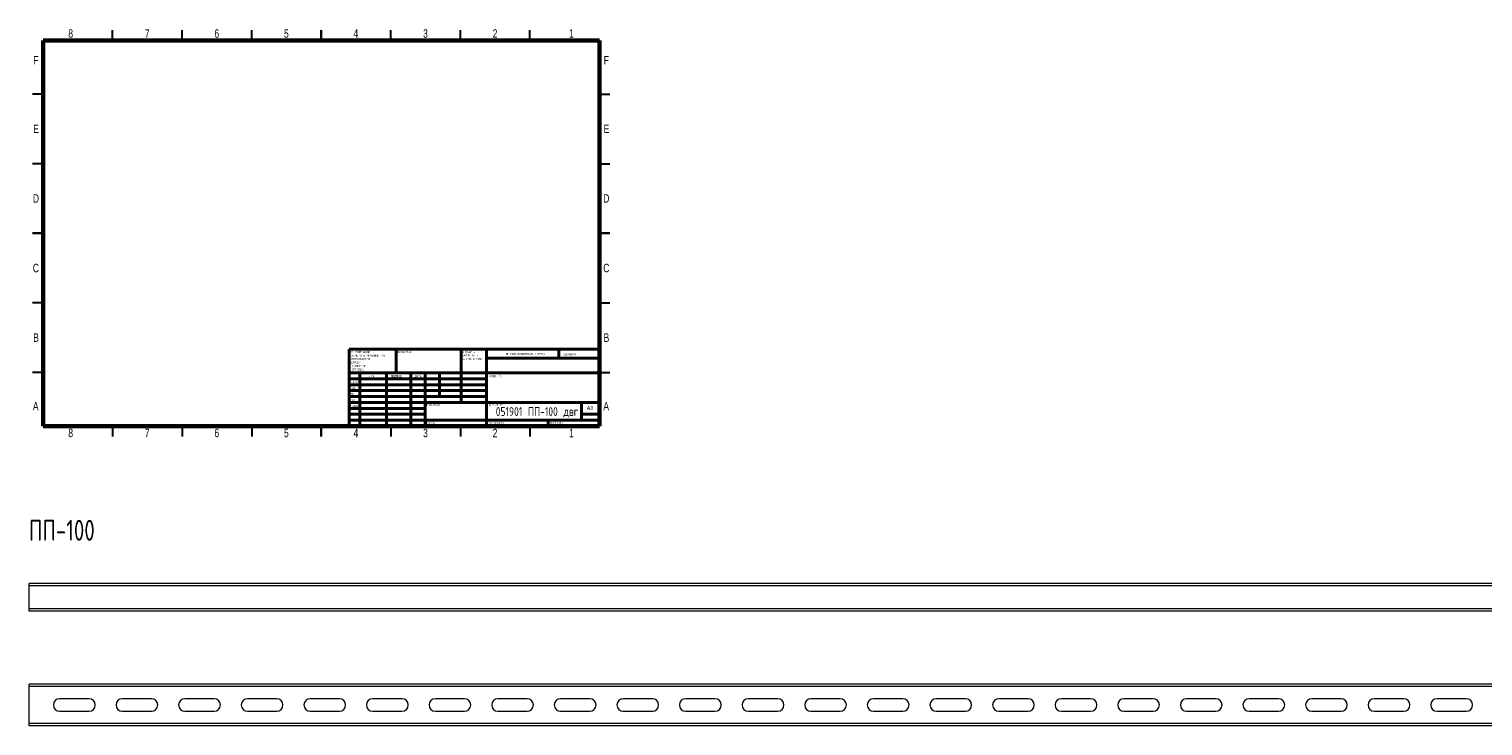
# Model space of a CAD drawing. Header units: millimetres. Extents: x 0 to 2083, y -205 to 295.
# Tile 1 of 2: x 0 to 1045, y -205 to 295. Entities that reach past the tile are written whole.
import ezdxf

# ---------------------------------------------------------------- set-up
doc = ezdxf.new("R2010")
doc.units = ezdxf.units.MM
doc.styles.add('SLDTEXTSTYLE0', font='TXT', dxfattribs={"width": 0.7, "bigfont": 'bigfont'})
doc.styles.add('SLDTEXTSTYLE1', font='TXT', dxfattribs={"width": 0.75, "bigfont": 'bigfont'})
doc.styles.add('SLDTEXTSTYLE2', font='TXT', dxfattribs={"width": 0.75})
doc.styles.add('SLDTEXTSTYLE3', font='TXT', dxfattribs={"width": 0.681818, "bigfont": 'bigfont'})

# ---------------------------------------------------------------- blocks, each defined once
blk = doc.blocks.new('SW_NOTE_0')
at = {"color": 0, "linetype": 'Continuous', "lineweight": 0, "char_height": 1.5, "attachment_point": 1, "style": 'SLDTEXTSTYLE1'}
for s, insert in [('\\M+18452\\M+18443\\M+1844C\\M+18440\\M+18444\\M+18449\\M+18453\\M+1845D', (0, 1.9)), ('\\M+18448\\M+18440\\M+18454\\M+18452\\M+18445\\M+1844E\\M+18457\\M+1845C \\M+18449', (0, -0.6)), ('\\M+1844F\\M+18452\\M+18453\\M+18451\\M+1845C\\M+18445 \\M+1844B\\M+18451\\M+1844F\\M+1844D\\M+1844B\\M+18449', (0, -3.1))]:
    blk.add_mtext(s, dxfattribs=dict(at, insert=insert))
blk = doc.blocks.new('SW_NOTE_1')
at = {"color": 0, "linetype": 'Continuous', "lineweight": 0, "char_height": 1.5, "attachment_point": 1, "style": 'SLDTEXTSTYLE1'}
for s, insert in [('\\M+18450\\M+1844F \\M+18454\\M+1844D\\M+1844F\\M+1844C\\M+18458\\M+18440\\M+1844E\\M+18449\\M+1845F:', (0, 1.9)), ('\\M+18451\\M+18440\\M+18448\\M+1844D\\M+18445\\M+18451\\M+1845C \\M+18442 \\M+1844D\\M+18449\\M+1844C\\M+1844C\\M+18449\\M+1844D\\M+18445\\M+18453\\M+18451\\M+18440\\M+18456', (0, -0.6)), ('\\M+18459\\M+18445\\M+18451\\M+1844F\\M+18456\\M+1844F\\M+18442\\M+18440\\M+18453\\M+1844F\\M+18452\\M+18453\\M+1845D:', (0, -3.1)), ('\\M+18444\\M+1844F\\M+18450\\M+18454\\M+18452\\M+1844B\\M+18449:', (0, -5.6)), ('\\M+1844C\\M+18449\\M+1844E\\M+18445\\M+1844A\\M+1844E\\M+1845C\\M+18445:', (1.7, -8.1)), ('\\M+18454\\M+18443\\M+1844C\\M+1844F\\M+18442\\M+1845C\\M+18445:', (1.7, -10.6))]:
    blk.add_mtext(s, dxfattribs=dict(at, insert=insert))

msp = doc.modelspace()

# ---------------------------------------------------------------- linework, layer by layer
at = {"color": 7, "linetype": 'Continuous', "lineweight": 30}
for p, q in [((60, 287), (60, 294.5)), ((110, 287), (110, 294.5)), ((160, 287), (160, 294.5)), ((210, 287), (210, 294.5)), ((210, 294.5), (210, 287)), ((260, 287), (260, 294.5)), ((310, 287), (310, 294.5)), ((360, 287), (360, 294.5)), ((10, 248.5), (2.5, 248.5)), ((410, 248.5), (417.5, 248.5)), ((10, 198.5), (2.5, 198.5)), ((410, 198.5), (417.5, 198.5)), ((10, 148.5), (2.5, 148.5)), ((2.5, 148.5), (10, 148.5)), ((410, 148.5), (417.5, 148.5)), ((417.5, 148.5), (410, 148.5)), ((10, 98.5), (2.5, 98.5)), ((410, 98.5), (417.5, 98.5)), ((10, 48.5), (2.5, 48.5)), ((410, 48.5), (417.5, 48.5)), ((60, 10), (60, 2.5)), ((110, 10), (110, 2.5)), ((160, 10), (160, 2.5)), ((210, 10), (210, 2.5)), ((210, 2.5), (210, 10)), ((260, 10), (260, 2.5)), ((310, 10), (310, 2.5)), ((360, 10), (360, 2.5))]:
    msp.add_line(p, q, dxfattribs=at)
at = {"color": 7, "linetype": 'Continuous', "lineweight": 60}
for p, q in [((10, 10), (10, 287)), ((10, 287), (410, 287)), ((410, 287), (410, 10)), ((410, 10), (10, 10))]:
    msp.add_line(p, q, dxfattribs=at)
at = {"color": 7, "linetype": 'Continuous', "lineweight": 40}
for p, q in [((230, 65.2), (410, 65.2)), ((230, 65.2), (230, 10)), ((263.8, 48.2), (263.8, 65.2)), ((310.6, 65.2), (310.6, 27)), ((328.8, 65.2), (328.8, 10)), ((380.8, 58.9), (380.8, 65.2)), ((410, 58.9), (328.8, 58.9)), ((410, 48.2), (230, 48.2)), ((328.8, 44), (230, 44)), ((237.8, 48.2), (237.8, 10)), ((257, 48.2), (257, 10)), ((274.4, 48.2), (274.4, 10)), ((284.6, 10), (284.6, 48.2)), ((295, 31.2), (295, 48.2)), ((328.8, 39.7), (230, 39.7)), ((328.8, 35.5), (230, 35.5)), ((328.8, 31.2), (230, 31.2)), ((284.6, 27), (230, 27)), ((284.6, 22.7), (230, 22.7)), ((284.6, 27), (410, 27)), ((397, 14.2), (397, 27)), ((284.6, 18.5), (230, 18.5)), ((230, 14.2), (410, 14.2)), ((373, 10), (373, 14.2)), ((410, 18.5), (397, 18.5))]:
    msp.add_line(p, q, dxfattribs=at)
at = {"color": 7, "linetype": 'Continuous', "lineweight": 15}
for p, q in [((2000, -103.1), (0, -103.1)), ((0, -104.9), (0, -103.1)), ((2000, -104.9), (0, -104.9)), ((0, -121.3), (0, -104.9)), ((2000, -121.3), (0, -121.3)), ((0, -123.1), (0, -121.3)), ((2000, -123.1), (0, -123.1)), ((2000, -175.4), (0, -175.4)), ((0, -177.2), (0, -175.4)), ((2000, -177.2), (0, -177.2)), ((0, -203.6), (0, -177.2)), ((43, -185.9), (22, -185.9)), ((88, -185.9), (67, -185.9)), ((133, -185.9), (112, -185.9)), ((178, -185.9), (157, -185.9)), ((223, -185.9), (202, -185.9)), ((268, -185.9), (247, -185.9)), ((313, -185.9), (292, -185.9)), ((358, -185.9), (337, -185.9)), ((403, -185.9), (382, -185.9)), ((448, -185.9), (427, -185.9)), ((493, -185.9), (472, -185.9)), ((538, -185.9), (517, -185.9)), ((583, -185.9), (562, -185.9)), ((628, -185.9), (607, -185.9)), ((673, -185.9), (652, -185.9)), ((718, -185.9), (697, -185.9)), ((763, -185.9), (742, -185.9)), ((808, -185.9), (787, -185.9)), ((853, -185.9), (832, -185.9)), ((898, -185.9), (877, -185.9)), ((943, -185.9), (922, -185.9)), ((988, -185.9), (967, -185.9)), ((1033, -185.9), (1012, -185.9)), ((22, -194.9), (43, -194.9)), ((67, -194.9), (88, -194.9)), ((112, -194.9), (133, -194.9)), ((157, -194.9), (178, -194.9)), ((202, -194.9), (223, -194.9)), ((247, -194.9), (268, -194.9)), ((292, -194.9), (313, -194.9)), ((337, -194.9), (358, -194.9)), ((382, -194.9), (403, -194.9)), ((427, -194.9), (448, -194.9)), ((472, -194.9), (493, -194.9)), ((517, -194.9), (538, -194.9)), ((562, -194.9), (583, -194.9)), ((607, -194.9), (628, -194.9)), ((652, -194.9), (673, -194.9)), ((697, -194.9), (718, -194.9)), ((742, -194.9), (763, -194.9)), ((787, -194.9), (808, -194.9)), ((832, -194.9), (853, -194.9)), ((877, -194.9), (898, -194.9)), ((922, -194.9), (943, -194.9)), ((967, -194.9), (988, -194.9)), ((1012, -194.9), (1033, -194.9)), ((2000, -203.6), (0, -203.6)), ((0, -205.4), (0, -203.6)), ((2000, -205.4), (0, -205.4))]:
    msp.add_line(p, q, dxfattribs=at)
for centre, start, end in [((22, -190.4), 90, 270), ((43, -190.4), 270, 90), ((67, -190.4), 90, 270), ((88, -190.4), 270, 90), ((112, -190.4), 90, 270), ((133, -190.4), 270, 90), ((157, -190.4), 90, 270), ((178, -190.4), 270, 90), ((202, -190.4), 90, 270), ((223, -190.4), 270, 90), ((247, -190.4), 90, 270), ((268, -190.4), 270, 90), ((292, -190.4), 90, 270), ((313, -190.4), 270, 90), ((337, -190.4), 90, 270), ((358, -190.4), 270, 90), ((382, -190.4), 90, 270), ((403, -190.4), 270, 90), ((427, -190.4), 90, 270), ((448, -190.4), 270, 90), ((472, -190.4), 90, 270), ((493, -190.4), 270, 90), ((517, -190.4), 90, 270), ((538, -190.4), 270, 90), ((562, -190.4), 90, 270), ((583, -190.4), 270, 90), ((607, -190.4), 90, 270), ((628, -190.4), 270, 90), ((652, -190.4), 90, 270), ((673, -190.4), 270, 90), ((697, -190.4), 90, 270), ((718, -190.4), 270, 90), ((742, -190.4), 90, 270), ((763, -190.4), 270, 90), ((787, -190.4), 90, 270), ((808, -190.4), 270, 90), ((832, -190.4), 90, 270), ((853, -190.4), 270, 90), ((877, -190.4), 90, 270), ((898, -190.4), 270, 90), ((922, -190.4), 90, 270), ((943, -190.4), 270, 90), ((967, -190.4), 90, 270), ((988, -190.4), 270, 90), ((1012, -190.4), 90, 270), ((1033, -190.4), 270, 90)]:
    msp.add_arc(centre, 4.5, start, end, dxfattribs=at)

# ---------------------------------------------------------------- block references
at = {"color": 7, "linetype": 'Continuous', "lineweight": 0}
for name, p in [('SW_NOTE_1', (230.6, 62)), ('SW_NOTE_0', (311.3, 62.1))]:
    msp.add_blockref(name, p, dxfattribs=at)

# ---------------------------------------------------------------- texts
for s, insert, char_height, attachment_point, style in [('8', (29.9, 295.1), 6.1, 2, 'SLDTEXTSTYLE2'), ('7', (84.9, 295.1), 6.1, 2, 'SLDTEXTSTYLE2'), ('6', (134.9, 295.1), 6.1, 2, 'SLDTEXTSTYLE2'), ('5', (184.9, 295.1), 6.1, 2, 'SLDTEXTSTYLE2'), ('4', (234.9, 295.1), 6.1, 2, 'SLDTEXTSTYLE2'), ('3', (284.9, 295.1), 6.1, 2, 'SLDTEXTSTYLE2'), ('2', (334.9, 295.1), 6.1, 2, 'SLDTEXTSTYLE2'), ('1', (389.9, 295.1), 6.1, 2, 'SLDTEXTSTYLE2'), ('F', (4.9, 275.9), 6.1, 2, 'SLDTEXTSTYLE2'), ('F', (414.9, 275.9), 6.1, 2, 'SLDTEXTSTYLE2'), ('E', (5, 226.6), 6.1, 2, 'SLDTEXTSTYLE2'), ('E', (415, 226.6), 6.1, 2, 'SLDTEXTSTYLE2'), ('D', (4.9, 176.6), 6.1, 2, 'SLDTEXTSTYLE2'), ('D', (414.9, 176.6), 6.1, 2, 'SLDTEXTSTYLE2'), ('C', (4.9, 126.6), 6.1, 2, 'SLDTEXTSTYLE2'), ('C', (414.9, 126.6), 6.1, 2, 'SLDTEXTSTYLE2'), ('B', (5, 76.6), 6.1, 2, 'SLDTEXTSTYLE2'), ('B', (415, 76.6), 6.1, 2, 'SLDTEXTSTYLE2'), ('\\M+1844F\\M+18441\\M+18451\\M+18440\\M+18441\\M+1844F\\M+18453\\M+1844B\\M+18440:', (264.4, 63.9), 1.5, 1, 'SLDTEXTSTYLE1'), ('\\M+1844E\\M+18445 \\M+1844D\\M+18440\\M+18452\\M+18459\\M+18453\\M+18440\\M+18441\\M+18449\\M+18451\\M+1844F\\M+18442\\M+18440\\M+18453\\M+1845D \\M+18458\\M+18445\\M+18451\\M+18453\\M+18445\\M+18447', (342.6, 62.5), 1.5, 1, 'SLDTEXTSTYLE1'), ('\\M+18451\\M+18445\\M+18444\\M+18440\\M+1844B\\M+18457\\M+18449\\M+18460', (383.3, 62.3), 1.5, 1, 'SLDTEXTSTYLE1'), ('\\M+18451\\M+18470\\M+18478\\M+18482\\M+18470\\M+18471.', (230.2, 42.4), 1.5, 1, 'SLDTEXTSTYLE1'), ('\\M+18449\\M+1844D\\M+18460', (244.3, 46.5), 1.5, 1, 'SLDTEXTSTYLE1'), ('\\M+18450\\M+1844F\\M+18444\\M+18450\\M+18449\\M+18452\\M+1845D', (260, 46.6), 1.5, 1, 'SLDTEXTSTYLE1'), ('\\M+18444\\M+18440\\M+18453\\M+18440', (277.2, 46.6), 1.5, 1, 'SLDTEXTSTYLE1'), ('\\M+1844E\\M+18440\\M+18448\\M+18442\\M+18440\\M+1844E\\M+18449\\M+18445:', (330.1, 46.6), 1.5, 1, 'SLDTEXTSTYLE1'), ('\\M+18450\\M+18482\\M+18480\\M+18472.', (230.4, 38.2), 1.5, 1, 'SLDTEXTSTYLE1'), ('\\M+18454\\M+18484\\M+18472.', (230.4, 34.1), 1.5, 1, 'SLDTEXTSTYLE1'), ('A', (4.8, 27.4), 6.1, 2, 'SLDTEXTSTYLE2'), ('\\M+1844D\\M+18470\\M+1848A.', (230.5, 29.7), 1.5, 1, 'SLDTEXTSTYLE1'), ('\\M+18453.\\M+1847B\\M+18480\\M+1847E\\M+18484\\M+18482', (230.7, 25.3), 1.5, 1, 'SLDTEXTSTYLE1'), ('\\M+1844D\\M+18440\\M+18453\\M+18445\\M+18451\\M+18449\\M+18440\\M+1844C:', (285.6, 26), 1.5, 1, 'SLDTEXTSTYLE1'), ('051901 \\M+18450\\M+18450-100 \\M+18474\\M+18472\\M+18473', (365.1, 23.6), 6.35, 2, 'SLDTEXTSTYLE1'), ('\\M+18458\\M+18445\\M+18451\\M+18453\\M+18445\\M+18447 \\M+18782:', (330.4, 26), 1.5, 1, 'SLDTEXTSTYLE1'), ('A3', (400.9, 24.4), 2.91, 1, 'SLDTEXTSTYLE2'), ('A', (414.8, 27.4), 6.1, 2, 'SLDTEXTSTYLE2'), ('\\M+1844D\\M+18440\\M+18452\\M+18452\\M+18440:', (285.6, 12.9), 1.499, 1, 'SLDTEXTSTYLE1'), ('\\M+1844D\\M+18440\\M+18452\\M+18459\\M+18453\\M+18440\\M+18441:1:1', (330.1, 12.9), 1.5, 1, 'SLDTEXTSTYLE1'), ('\\M+1844C\\M+18449\\M+18452\\M+18453 1 \\M+18449\\M+18448 1', (374.5, 12.9), 1.5, 1, 'SLDTEXTSTYLE3'), ('8', (29.9, 8.1), 6.1, 2, 'SLDTEXTSTYLE2'), ('7', (84.9, 8.1), 6.1, 2, 'SLDTEXTSTYLE2'), ('6', (134.9, 8.1), 6.1, 2, 'SLDTEXTSTYLE2'), ('5', (184.9, 8.1), 6.1, 2, 'SLDTEXTSTYLE2'), ('4', (234.9, 8.1), 6.1, 2, 'SLDTEXTSTYLE2'), ('3', (284.9, 8.1), 6.1, 2, 'SLDTEXTSTYLE2'), ('2', (334.9, 8.1), 6.1, 2, 'SLDTEXTSTYLE2'), ('1', (389.9, 8.1), 6.1, 2, 'SLDTEXTSTYLE2'), ('\\M+18450\\M+18450-100', (-0.1, -57.4), 15, 1, 'SLDTEXTSTYLE0')]:
    msp.add_mtext(s, dxfattribs=dict(at, insert=insert, char_height=char_height, attachment_point=attachment_point, style=style))

doc.saveas('drawing.dxf')
